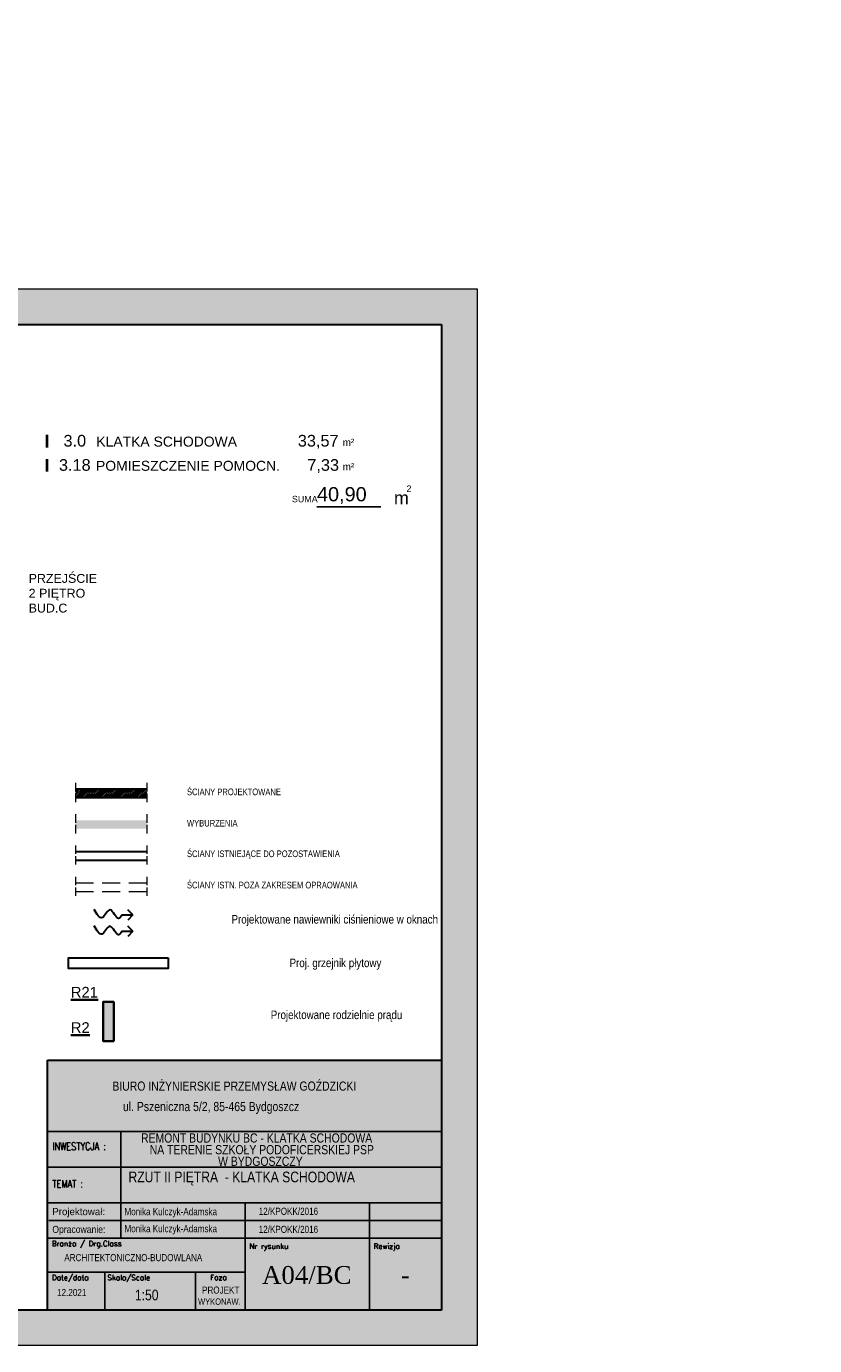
# Model space of a CAD drawing. Header units: millimetres. Extents: x 1390 to 61772, y -2775 to 3946.
# Tile 23 of 24: x 10148 to 11256, y 2092 to 3946. Entities that reach past the tile are written whole.
import ezdxf
from ezdxf.enums import TextEntityAlignment as Align

# ---------------------------------------------------------------- set-up
doc = ezdxf.new("R2010")
doc.units = ezdxf.units.MM
doc.linetypes.add('ACAD_ISO02W100', pattern=[15, 12, -3])
doc.linetypes.add('DASHED', pattern=[0.75, 0.5, -0.25])
for name, color, linetype, lineweight in [('!MARIUSZ', 220, 'Continuous', 35), ('_e_rozdzielnie', 16, 'Continuous', 35), ('BA_txs', 2, 'Continuous', 18), ('Cienka', 7, 'Continuous', 18), ('mm_grzejniki', 30, 'Continuous', 30), ('mm_Wentylacja', 5, 'Continuous', 50), ('mm_wentylacja_bloki', 7, 'Continuous', 18), ('Niewidoczne', 160, 'ACAD_ISO02W100', 18), ('PG_WIDOKOWE_CIENKIE', 1, 'Continuous', 18), ('Przekrojowa', 60, 'Continuous', 18), ('TABC', 1, 'Continuous', 18), ('TABELKA', 7, 'Continuous', 18), ('WYBURZENIA', 160, 'Continuous', 30), ('Wymiarowa zewnętrzna', 50, 'Continuous', 18)]:
    doc.layers.add(name, color=color, linetype=linetype, lineweight=lineweight)
doc.layers.add('MKA_TEXT', color=1, linetype='Continuous')
doc.styles.add('aa_2', font='isocpeur.ttf')
doc.styles.add('AVALON', font='txt', dxfattribs={"width": 0.6})
doc.styles.add('BIKTS', font='bikromsw.shx', dxfattribs={"width": 0.85})
doc.styles.add('MKA_ARIAL', font='arial.ttf')
doc.styles.add('ROMANC', font='times.ttf', dxfattribs={"height": 20})
doc.styles.add('ROMANS', font='bikromsw.shx', dxfattribs={"width": 0.8})
doc.styles.add('SIMPLEX', font='SIMPLEX')
doc.styles.get("Standard").update_dxf_attribs({"font": 'arial.ttf'})

# ---------------------------------------------------------------- blocks, each defined once
blk = doc.blocks.new('A$C8bf4463d')
at = {"true_color": 0xffffff}
h = blk.add_hatch(color=7, dxfattribs=at)
h.dxf.hatch_style = 1
h.paths.add_polyline_path([(2100, 1485), (0, 1485), (0, 0), (2100, 0)])
h.paths.add_polyline_path([(150, 1435), (2050, 1435), (2050, 50), (150, 50)], flags=16)
at = {"layer": 'Cienka', "color": 1}
for p, q in [((0, 1485), (2100, 1485)), ((0, 0), (0, 1485)), ((2100, 1485), (2100, 0)), ((2100, 0), (0, 0))]:
    blk.add_line(p, q, dxfattribs=at)
at = {"layer": 'Przekrojowa', "color": 18, "lineweight": 30, "true_color": 0x000000}
for p, q in [((150, 50), (150, 1435)), ((150, 1435), (2050, 1435)), ((2050, 1435), (2050, 50)), ((2050, 50), (150, 50))]:
    blk.add_line(p, q, dxfattribs=at)
blk = doc.blocks.new('A$C38c5ed0e')
at = {"true_color": 0xffffff}
h = blk.add_hatch(color=7, dxfattribs=at)
h.dxf.hatch_style = 1
h.paths.add_polyline_path([(1107.2, 702), (0, 702), (0, 0), (1107.2, 0)])
at = {"layer": 'Przekrojowa', "color": 18, "lineweight": 30, "true_color": 0x000000}
for p, q in [((0, 0), (0, 702)), ((0, 702), (1107.2, 702))]:
    blk.add_line(p, q, dxfattribs=at)
blk = doc.blocks.new('TAB-SP')
at = {"color": 18, "true_color": 0x000000}
for p, q in [((-5536, 0), (-5536, 3510)), ((-5536, 3510), (0, 3510)), ((0, 3510), (0, 0)), ((-4506, 2008), (-4506, 2508)), ((-5536, 2008), (0, 2008)), ((-4506, 1014), (-4506, 2025)), ((-2760, 1508), (-2760, 531)), ((-1014, 1508), (-1014, 1008)), ((-5520, 1258), (0, 1258)), ((0, 1008), (-5536, 1008)), ((-4506, 1008), (-4506, 1014)), ((-1014, 0), (-1014, 1008)), ((-5536, 0), (0, 0))]:
    blk.add_line(p, q, dxfattribs=at)
at = {"color": 18, "linetype": 'Continuous', "true_color": 0x000000}
for p, q in [((0, 2508), (-5536, 2508)), ((0, 1508), (-5536, 1508)), ((-2760, 531), (-5536, 531)), ((-4733, 0), (-4733, 531)), ((-3457, 0), (-3457, 531)), ((-2760, 531), (-2760, 0))]:
    blk.add_line(p, q, dxfattribs=at)
at = {"color": 18, "true_color": 0x000000, "style": 'ROMANS'}
for s, width, p, p2 in [('Projektował: ', 0.750949, (-5470, 1333), (-4691, 1333)), ('Opracowanie: ', 0.711769, (-5470, 1083), (-4691, 1083))]:
    blk.add_text(s, height=100, dxfattribs=dict(at, width=width)).set_placement(p, p2, align=Align.FIT)
at = {"color": 18, "true_color": 0x000000, "style": 'BIKTS', "width": 0.85}
for tag, p, height in [('TEMAT1', (-4383, 1811), 150), ('TEMAT2', (-4383, 1591), 150), ('PROJEKTOWAł1', (-4383, 1336), 100), ('UPR.NR1', (-2569, 1341), 100), ('PROJEKTOWAŁ2', (-4383, 1086), 100), ('UPR.NR2', (-2569, 1091), 100), ('BRANżA', (-4783, 686), 100), ('DATA', (-5403, 196), 100), ('SKALA', (-4363, 136), 150), ('FAZA', (-3199, 242), 100), ('UPR.NR4', (-3378, 73), 100)]:
    blk.add_attdef(tag, p, '', height=height, dxfattribs=at)
at = {"color": 18, "true_color": 0x000000, "style": 'ROMANC'}
for tag, p in [('NR', (-2075, 368)), ('REWIZJA', (-508, 368))]:
    blk.add_attdef(tag, text='', height=250, dxfattribs=at).set_placement(p, align=Align.CENTER)
at = {"layer": 'TABC', "color": 18, "linetype": 'Continuous', "true_color": 0x000000, "style": 'SIMPLEX'}
for s, p in [('Branża / Drg.Class', (-5478, 896)), ('Nr rysunku', (-2700, 859)), ('Rewizja', (-954, 859)), ('Date/data', (-5475, 418)), ('Skala/Scale', (-4696, 418)), ('Faza', (-3252, 421))]:
    blk.add_text(s, height=74.6, dxfattribs=at).set_placement(p)
at = {"layer": 'TABELKA', "color": 18, "true_color": 0x000000}
for s, height, style, width, p in [('BIURO INŻYNIERSKIE PRZEMYSŁAW GOŹDZICKI', 128.93, 'BIKTS', 0.85, (-4626, 3082)), ('ul. Pszeniczna 5/2, 85-465 Bydgoszcz', 128.93, 'BIKTS', 0.85, (-4477, 2795)), ('REMONT BUDYNKU BC - KLATKA SCHODOWA ', 128.93, 'BIKTS', 0.85, (-4223, 2353)), ('INWESTYCJA :', 105.6, 'SIMPLEX', 0.8, (-5470, 2248)), ('NA TERENIE SZKOŁY PODOFICERSKIEJ PSP ', 128.93, 'BIKTS', 0.85, (-4101, 2189)), ('TEMAT :', 105.6, 'SIMPLEX', 0.8, (-5470, 1721))]:
    blk.add_text(s, height=height, dxfattribs=dict(at, style=style, width=width)).set_placement(p)
at = {"layer": 'TABELKA', "color": 18, "true_color": 0x000000, "insert": (-3140, 2154), "char_height": 128.93, "width": 1530.26, "attachment_point": 1, "style": 'BIKTS'}
blk.add_mtext('W BYDGOSZCZY', dxfattribs=at)
blk = doc.blocks.new('podciecie')
at = {"layer": 'mm_Wentylacja', "color": 142, "lineweight": 30}
for p, q in [((23288, -37590.5), (23280.9, -37583.4)), ((23288, -37575.5), (23288, -37590.5)), ((23288, -37590.5), (23295.1, -37583.4))]:
    blk.add_line(p, q, dxfattribs=at)
blk.add_spline([(23288, -37575.5), (23283.2, -37570.7), (23295.2, -37558.8), (23284.2, -37547.8), (23295.8, -37536.2)], degree=3, dxfattribs=at)
blk = doc.blocks.new('tpow')
at = {"const_width": 10}
blk.add_lwpolyline([(0, 12.4), (0, 57.3)], dxfattribs=at)
at = {"insert": (1038.8, 42.9), "char_height": 20, "attachment_point": 1, "style": 'MKA_ARIAL'}
blk.add_mtext_dynamic_manual_height_columns('{\\H1.25x;m²}', width=43.685, gutter_width=1000, heights=[0], dxfattribs=at)
at = {"lineweight": -3, "style": 'MKA_ARIAL'}
blk.add_attdef('001', text='', height=41, dxfattribs=at).set_placement((89.6, 15.7), align=Align.CENTER)
for tag, p, height in [('POMIESZCZENIE', (284.6, 15.7), 35), ('88,88', (883.3, 15.7), 41), ('WWWWW', (711.8, 15.7), 24)]:
    blk.add_attdef(tag, p, '', height=height, dxfattribs=at)
blk = doc.blocks.new('spow')
at = {"layer": 'MKA_TEXT'}
blk.add_line((0, 0), (225, 0), dxfattribs=at)
at = {"layer": 'MKA_TEXT', "lineweight": -3, "style": 'MKA_ARIAL'}
for s, height, p in [('m', 45, (296.7, 31.7)), ('2', 22.5, (323.4, 64))]:
    blk.add_text(s, height=height, dxfattribs=at).set_placement(p, align=Align.MIDDLE)
at = {"layer": 'MKA_TEXT', "style": 'MKA_ARIAL'}
blk.add_attdef('00.0', (0, 19.5), '', height=50, dxfattribs=at)
blk.add_attdef('SNAZWA', text='', height=22.5, dxfattribs=at).set_placement((2.6, 16.2), align=Align.RIGHT)
at = {"layer": 'MKA_TEXT', "flags": 1}
for style in ['AVALON', 'AVALON', 'AVALON', 'AVALON', 'AVALON', 'AVALON', 'AVALON', 'AVALON', 'AVALON', 'AVALON', 'AVALON', 'AVALON', 'AVALON', 'AVALON', 'AVALON', 'AVALON', 'AVALON', 'AVALON', 'AVALON', 'AVALON', 'AVALON', 'AVALON', 'AVALON', 'AVALON', 'AVALON', 'AVALON', 'AVALON', 'AVALON', 'AVALON', 'AVALON', 'AVALON', 'AVALON', 'AVALON', 'AVALON', 'AVALON', 'AVALON', 'AVALON', 'AVALON', 'AVALON', 'AVALON', 'AVALON', 'AVALON', 'AVALON', 'AVALON', 'AVALON', 'AVALON', 'AVALON', 'AVALON', 'AVALON', 'AVALON', 'AVALON', 'AVALON', 'AVALON', 'AVALON', 'AVALON', 'AVALON', 'AVALON', 'AVALON', 'AVALON', 'AVALON', 'AVALON', 'AVALON', 'AVALON', 'AVALON', 'AVALON', 'AVALON', 'AVALON', 'AVALON', 'AVALON', 'AVALON', 'AVALON', 'AVALON', 'AVALON', 'AVALON', 'AVALON', 'AVALON', 'AVALON', 'AVALON', 'AVALON', 'AVALON', 'AVALON', 'AVALON', 'AVALON', 'AVALON', 'AVALON', 'AVALON', 'AVALON', 'AVALON', 'AVALON', 'AVALON', 'AVALON', 'AVALON', 'AVALON', 'AVALON', 'AVALON', 'AVALON', 'AVALON', 'aa_2', 'aa_2', 'MKA_ARIAL']:
    blk.add_attdef('SPOW', (355.2, 15.6), '', height=15, dxfattribs=dict(at, style=style))

msp = doc.modelspace()

# ---------------------------------------------------------------- hatches: boundary and pattern name
at = {"layer": '_e_rozdzielnie', "linetype": 'ByBlock', "true_color": 0x000000, "transparency": 33554559}
h = msp.add_hatch(color=18, dxfattribs=at)
h.dxf.hatch_style = 1
h.paths.add_polyline_path([(10271.4, 2519.89), (10271.4, 2574.89), (10256.4, 2574.89), (10256.4, 2519.89)])
at = {"layer": 'PG_WIDOKOWE_CIENKIE', "lineweight": 18, "true_color": 0x000000}
h = msp.add_hatch(dxfattribs=at)
h.set_pattern_fill('LINE', color=18, scale=13.5, angle=45)
h.set_pattern_definition([(45, (22915.383, 18899.2964), (-1.1932427, 1.1932427), [])])
h.paths.add_polyline_path([(10317.63, 2874.3), (10217.63, 2874.3), (10217.63, 2862.3), (10317.63, 2862.3)])
at = {"layer": 'WYBURZENIA', "lineweight": 18, "true_color": 0x000000, "transparency": 33554572}
h = msp.add_hatch(color=18, dxfattribs=at)
h.dxf.hatch_style = 1
h.paths.add_polyline_path([(10317.63, 2830.3), (10217.63, 2830.3), (10217.63, 2818.3), (10317.63, 2818.3)])

# ---------------------------------------------------------------- linework, layer by layer
at = {"layer": '!MARIUSZ', "color": 18, "linetype": 'DASHED', "lineweight": 0, "ltscale": 50, "true_color": 0x000000}
for p, q in [((10217.63, 2742.3), (10317.63, 2742.3)), ((10217.63, 2730.3), (10317.63, 2730.3))]:
    msp.add_line(p, q, dxfattribs=at)
at = {"layer": '_e_rozdzielnie', "color": 18, "linetype": 'ByBlock', "true_color": 0x000000}
msp.add_lwpolyline([(10271.4, 2519.89), (10271.4, 2574.89), (10256.4, 2574.89), (10256.4, 2519.89)], close=True, dxfattribs=at)
at = {"layer": 'mm_grzejniki', "color": 18, "true_color": 0x000000}
msp.add_lwpolyline([(10347.85, 2637.06), (10347.85, 2622.06), (10207.85, 2622.06), (10207.85, 2637.06)], close=True, dxfattribs=at)
at = {"layer": 'Niewidoczne', "color": 18, "true_color": 0x000000}
for p, q in [((10217.63, 2882.8), (10217.63, 2853.8)), ((10317.63, 2882.8), (10317.63, 2853.8)), ((10217.63, 2838.8), (10217.63, 2809.8)), ((10317.63, 2838.8), (10317.63, 2809.8)), ((10217.63, 2794.8), (10217.63, 2765.8)), ((10317.63, 2794.8), (10317.63, 2765.8)), ((10217.63, 2750.8), (10217.63, 2721.8)), ((10317.63, 2750.8), (10317.63, 2721.8))]:
    msp.add_line(p, q, dxfattribs=at)
at = {"layer": 'Wymiarowa zewnętrzna', "color": 18, "lineweight": 30, "true_color": 0x000000}
for p, q in [((10217.63, 2874.3), (10317.63, 2874.3)), ((10217.63, 2862.3), (10317.63, 2862.3)), ((10217.63, 2786.3), (10317.63, 2786.3)), ((10217.63, 2774.3), (10317.63, 2774.3))]:
    msp.add_line(p, q, dxfattribs=at)

# ---------------------------------------------------------------- block references
at = {"color": 18, "true_color": 0x000000}
ref = msp.add_blockref('TAB-SP', (10731.96, 2142), dxfattribs=dict(at, xscale=0.09999999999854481, yscale=0.09999999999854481, zscale=0.09999999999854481))
ref.add_attrib('TEMAT1', 'RZUT II PIĘTRA  - KLATKA SCHODOWA', (10291.99, 2321.49), dxfattribs={"color": 250, "height": 15, "style": 'BIKTS', "width": 0.85})
ref.add_attrib('PROJEKTOWAł1', 'Monika Kulczyk-Adamska', (10286.35, 2251.35), dxfattribs={"color": 250, "height": 10, "style": 'BIKTS', "width": 0.85})
ref.add_attrib('UPR.NR1', '12/KPOKK/2016', (10475.09, 2250.34), dxfattribs={"color": 250, "height": 10, "style": 'BIKTS', "width": 0.85})
ref.add_attrib('PROJEKTOWAł2', 'Monika Kulczyk-Adamska', (10286.35, 2275.27), dxfattribs={"color": 250, "height": 10, "style": 'BIKTS', "width": 0.85})
ref.add_attrib('UPR.NR2', '12/KPOKK/2016', (10475.09, 2275.74), dxfattribs={"color": 250, "height": 10, "style": 'BIKTS', "width": 0.85})
ref.add_attrib('UPR.NR4', ' WYKONAW.', (10386.88, 2149.34), dxfattribs={"color": 250, "height": 9, "style": 'BIKTS', "width": 0.85})
ref.add_attrib('BRANżA', 'ARCHITEKTONICZNO-BUDOWLANA', (10201.84, 2210.63), dxfattribs={"color": 250, "height": 10, "style": 'BIKTS', "width": 0.85})
ref.add_attrib('DATA', '12.2021', (10191.63, 2161.63), dxfattribs={"color": 250, "height": 10, "style": 'BIKTS', "width": 0.85})
ref.add_attrib('SKALA', '1:50', (10301.04, 2155.63), dxfattribs={"color": 250, "height": 15, "style": 'BIKTS', "width": 0.85})
ref.add_attrib('FAZA', 'PROJEKT ', (10395.43, 2165.04), dxfattribs={"color": 250, "height": 10, "style": 'BIKTS', "width": 0.85})
ref.add_attrib('NR', 'A04/BC', dxfattribs={"color": 250, "height": 25, "style": 'ROMANC'}).set_placement((10542.65, 2178.77), align=Align.CENTER)
ref.add_attrib('REWIZJA', '-', dxfattribs={"color": 250, "height": 25, "style": 'ROMANC'}).set_placement((10681.11, 2178.77), align=Align.CENTER)
at = {"layer": 'BA_txs'}
ref = msp.add_blockref('tpow', (10177.52, 3348.99), dxfattribs=dict(at, xscale=0.4, yscale=0.4, zscale=0.4))
ref.add_attrib('88,88', '33,57', (10529.99, 3355.28), dxfattribs={"layer": 'MKA_TEXT', "lineweight": -2, "height": 16.4, "style": 'MKA_ARIAL'})
ref.add_attrib('POMIESZCZENIE_GOSPODARCZE', 'KLATKA SCHODOWA', (10246.79, 3355.28), dxfattribs={"layer": 'MKA_TEXT', "lineweight": -2, "height": 14, "style": 'MKA_ARIAL'})
ref.add_attrib('001', ' 3.0', dxfattribs={"layer": 'MKA_TEXT', "lineweight": -2, "height": 16.4, "style": 'MKA_ARIAL'}).set_placement((10213.37, 3355.28), align=Align.CENTER)
ref = msp.add_blockref('tpow', (10177.52, 3314.93), dxfattribs=dict(at, xscale=0.4, yscale=0.4, zscale=0.4))
ref.add_attrib('88,88', '7,33', (10543.37, 3321.23), dxfattribs={"layer": 'MKA_TEXT', "lineweight": -2, "height": 16.4, "style": 'MKA_ARIAL'})
ref.add_attrib('POMIESZCZENIE_GOSPODARCZE', 'POMIESZCZENIE POMOCN.', (10246.37, 3321.23), dxfattribs={"layer": 'MKA_TEXT', "lineweight": -2, "height": 14, "style": 'MKA_ARIAL'})
ref.add_attrib('001', ' 3.18', dxfattribs={"layer": 'MKA_TEXT', "lineweight": -2, "height": 16.4, "style": 'MKA_ARIAL'}).set_placement((10213.37, 3321.23), align=Align.CENTER)
at = {"layer": 'MKA_TEXT', "xscale": 0.4, "yscale": 0.4, "zscale": 0.4}
msp.add_blockref('spow', (10556.92, 3270.53), dxfattribs=at).add_auto_attribs({'00.0': '40,90', 'SNAZWA': 'SUMA'})
at = {"layer": 'mm_Wentylacja', "color": 18, "lineweight": 30, "true_color": 0x000000, "rotation": 90}
for p in [(-27292.52, -20590.87), (-27292.52, -20613.87)]:
    msp.add_blockref('podciecie', p, dxfattribs=at)
at = {"layer": 'PG_WIDOKOWE_CIENKIE', "color": 18, "lineweight": 30, "true_color": 0x000000}
msp.add_blockref('A$C8bf4463d', (8681.95, 2092), dxfattribs=at)
at = {"layer": 'PG_WIDOKOWE_CIENKIE', "color": 18, "lineweight": 30, "true_color": 0x000000, "xscale": 0.5, "yscale": 0.5, "zscale": 0.5}
msp.add_blockref('A$C38c5ed0e', (10178.34, 2142), dxfattribs=at)

# ---------------------------------------------------------------- texts
at = {"layer": '_e_rozdzielnie', "color": 18, "linetype": 'ByBlock', "true_color": 0x000000}
for s, p in [('%%UR21', (10210.75, 2581.08)), ('%%UR2', (10210.75, 2531.42))]:
    msp.add_text(s, height=15, dxfattribs=at).set_placement(p)
at = {"layer": 'BA_txs', "color": 18, "true_color": 0x000000, "attachment_point": 1}
for s, width, insert, char_height in [('\\pi1062.77995;KLATKA BC', 2501.9924, (5131.13, 3945.69), 50), ('\\pi1062.77995;KLATKA BC', 2501.9924, (8384.71, 3885.03), 50), ('\\pi129.96988;3 PIĘTRO\\P\\pi223.57493;1:50', 572.1499, (6089.79, 3858.7), 50), ('\\pi129.5265;2 PIĘTRO\\P\\pi223.57493;1:50', 572.1499, (9343.89, 3798.44), 50), ('PRZEJŚCIE\\P2 PIĘTRO\\PBUD.C', 398.1585, (10151.7, 3176.28), 12.5)]:
    msp.add_mtext_dynamic_manual_height_columns(s, width=width, gutter_width=12.5, heights=[0], dxfattribs=dict(at, insert=insert, char_height=char_height))
at = {"layer": 'BA_txs', "color": 18, "true_color": 0x000000, "char_height": 9.375, "width": 793.7526, "attachment_point": 1, "style": 'BIKTS'}
for s, insert in [('ŚCIANY PROJEKTOWANE', (10374.22, 2874.78)), ('WYBURZENIA', (10374.22, 2830.78)), ('ŚCIANY ISTNIEJĄCE DO POZOSTAWIENIA', (10374.22, 2787.78)), ('ŚCIANY ISTN. POZA ZAKRESEM OPRAOWANIA', (10374.22, 2743.78))]:
    msp.add_mtext(s, dxfattribs=dict(at, insert=insert))
at = {"layer": 'mm_wentylacja_bloki', "color": 18, "true_color": 0x000000, "char_height": 12, "width": 413.8364, "attachment_point": 2}
for s, insert in [('{\\fArial Narrow|b0|i0|c238|p34;Projektowane nawiewniki ciśnieniowe w oknach}', (10581.92, 2697.04)), ('{\\fArial Narrow|b0|i0|c238|p34;Proj. grzejnik płytowy }', (10582.92, 2635.79)), ('{\\fArial Narrow|b0|i0|c238|p34;Projektowane rodzielnie prądu}', (10584.43, 2562.82))]:
    msp.add_mtext(s, dxfattribs=dict(at, insert=insert))

doc.saveas('drawing.dxf')
